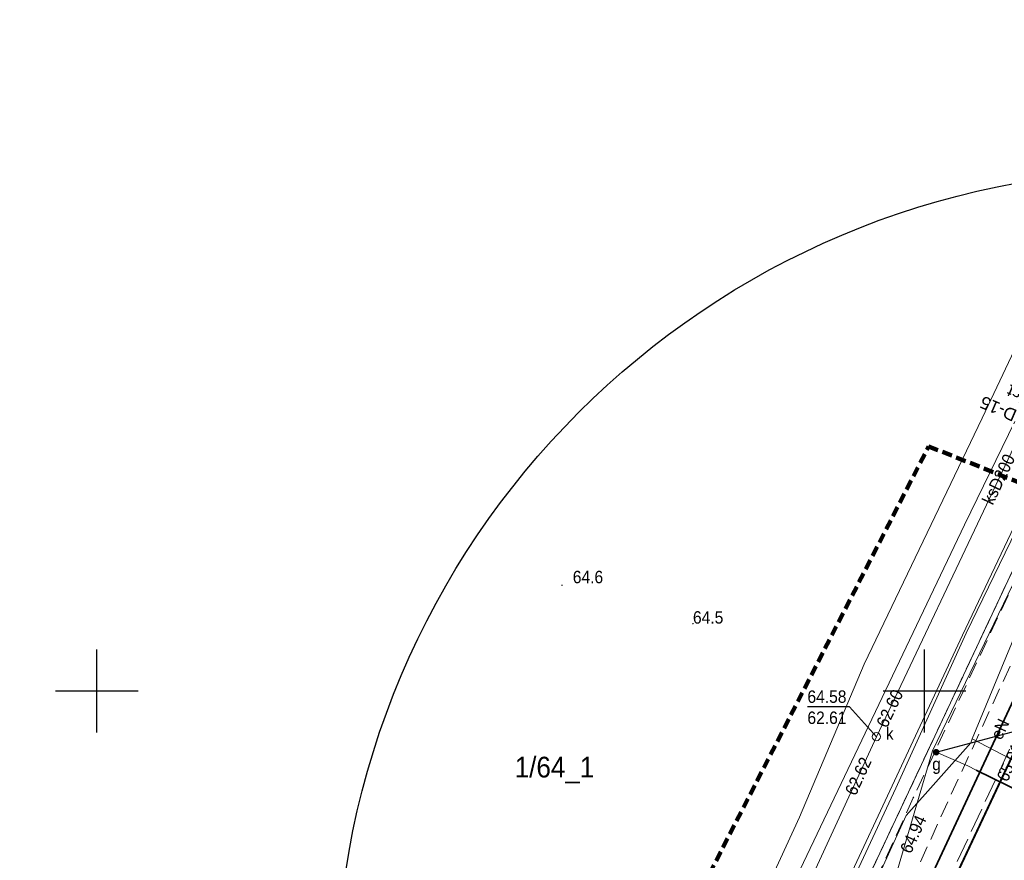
# Model space of a CAD drawing. Header units: feet. Extents: x 6524992 to 6535022, y 6047591 to 6067901.
# Tile 9 of 24: x 6531495 to 6531555, y 6049140 to 6049191. Entities that reach past the tile are written whole.
import ezdxf
from ezdxf.enums import TextEntityAlignment as Align

# ---------------------------------------------------------------- set-up
doc = ezdxf.new("R2010")
doc.units = ezdxf.units.FT
doc.header["$MEASUREMENT"] = 0
for name, pattern in [('1.5_0.5', [2, 1.5, -0.5]), ('2', [0.9, 0.6, -0.3]), ('218-500', [1, 0.5, -0.5]), ('219-500', [0]), ('mz1.0_0.5', [1.5, 1, -0.5])]:
    doc.linetypes.add(name, pattern=pattern)
doc.layers.get('0').update_dxf_attribs({"linetype": 'CONTINUOUS', "lineweight": 18})
for name, color, linetype, transparency in [('211-Nr działki', 7, 'CONTINUOUS', 0.5), ('217-Granica konturu klasyfikcyjnego', 7, 'CONTINUOUS', 0.5), ('218-Granica użytku', 7, 'CONTINUOUS', 0.5), ('219-Linia granicy', 7, 'CONTINUOUS', 0.5), ('chodnik (powierzchnia)', 7, 'CONTINUOUS', 0.5), ('jezdnia (powierzchnia)', 7, 'CONTINUOUS', 0.5), ('przewód elektroenergetyczny (linia)', 7, 'CONTINUOUS', 0.5), ('przewód elektroenergetyczny (linia)-Atr1', 7, 'CONTINUOUS', 0.5), ('przewód gazowy (linia)', 7, 'CONTINUOUS', 0.5), ('przewód kanalizacyjny (linia)', 7, 'CONTINUOUS', 0.5), ('przewód kanalizacyjny (linia)-Atr1', 7, 'CONTINUOUS', 0.5), ('przewód telekomunikacyjny (linia)', 7, 'CONTINUOUS', 0.5), ('punkt o określonej wysokości (sieć gazowa)', 7, 'CONTINUOUS', 0.5), ('punkt o określonej wysokości (sieć gazowa)-Atr2', 7, 'CONTINUOUS', 0.5), ('punkt o określonej wysokości (sieć kanalizacyjna)', 7, 'CONTINUOUS', 0.5), ('punkt o określonej wysokości (sieć kanalizacyjna)-Atr2', 7, 'CONTINUOUS', 0.5), ('punkt o określonej wysokości (sieć kanalizacyjna)-Atr3', 7, 'CONTINUOUS', 0.5), ('punkt wysokościowy naturalny', 7, 'CONTINUOUS', 0.5), ('punkt wysokościowy naturalny-Atr2', 7, 'CONTINUOUS', 0.5), ('punkt wysokościowy sztuczny', 7, 'CONTINUOUS', 0.5), ('punkt wysokościowy sztuczny-Atr2', 7, 'CONTINUOUS', 0.5), ('rura ochronna - przewód elektroenergetyczny (linia)', 7, 'CONTINUOUS', 0.5), ('rura ochronna - przewód gazowy (linia)', 7, 'CONTINUOUS', 0.5), ('studzienka okrągła - przewód kanalizacyjny (punkt)', 7, 'CONTINUOUS', 0.5), ('studzienka okrągła - przewód kanalizacyjny (punkt)-Atr17', 7, 'CONTINUOUS', 0.5), ('Wstawianie ramki sekcyjnej z opisem', 7, 'CONTINUOUS', 0.5), ('Zakres', 7, 'CONTINUOUS', 0.5), ('zasuwa - siec gazowa (punkt)', 7, 'CONTINUOUS', 0.5), ('zasuwa - siec gazowa (punkt)-Atr17', 7, 'CONTINUOUS', 0.5)]:
    doc.layers.add(name, color=color, linetype=linetype, transparency=transparency)
doc.layers.add('_ROBOCZA', color=2, linetype='CONTINUOUS', lineweight=30, plot=False, transparency=0.5)
doc.layers.add('gaPionowe', color=7, linetype='CONTINUOUS', lineweight=15)
doc.layers.add('gaPoziome', color=7, linetype='CONTINUOUS', lineweight=15)
for name, color, linetype in [('zzz.gaHSDomyslna', 7, 'CONTINUOUS'), ('zzz.gaVSDodTekst', 7, 'CONTINUOUS'), ('zzz.gaVSDomyslna', 7, 'CONTINUOUS'), ('zzz.gaVSNazwa', 7, 'CONTINUOUS'), ('zzz.gaVSStan', 7, 'CONTINUOUS'), ('zzz.gaVSWielkość', 7, 'CONTINUOUS')]:
    doc.layers.add(name, color=color, linetype=linetype)
doc.styles.add('GA-ATR-TEXT', font='arial.ttf', dxfattribs={"width": 0.9})
doc.styles.get("Standard").update_dxf_attribs({"font": 'arial.ttf'})

# ---------------------------------------------------------------- blocks, each defined once
blk = doc.blocks.new('PW01')
at = {"linetype": 'Continuous', "lineweight": 13}
h = blk.add_hatch(color=0, dxfattribs=at)
edge = h.paths.add_edge_path()
edge.add_arc((0, 0), 0.045, 0, 360)
blk = doc.blocks.new('PW02')
at = {"linetype": 'Continuous', "lineweight": 13}
h = blk.add_hatch(color=0, dxfattribs=at)
edge = h.paths.add_edge_path()
edge.add_arc((0, 0), 0.045, 0, 360)
blk = doc.blocks.new('US15')
at = {"color": 0, "linetype": 'Continuous', "lineweight": 13}
blk.add_circle((0, 0), 0.25, dxfattribs=at)
blk = doc.blocks.new('US25')
at = {"linetype": 'Continuous', "lineweight": 0}
h = blk.add_hatch(color=0, dxfattribs=at)
edge = h.paths.add_edge_path()
edge.add_arc((0, 0), 0.2, 0, 360)
blk = doc.blocks.new('RAMKA500K')
at = {"color": 0}
for p, q in [((300, 147.5), (300, 152.5)), ((350, 147.5), (350, 152.5)), ((297.5, 150), (302.5, 150)), ((347.5, 150), (352.5, 150))]:
    blk.add_line(p, q, dxfattribs=at)
blk = doc.blocks.new('gaHSPos')
at = {"color": 0, "linetype": 'Continuous', "lineweight": 0}
blk.add_point((0, 0), dxfattribs=at)
blk = doc.blocks.new('*U71')
at = {"layer": 'zzz.gaHSDomyslna', "color": 251, "linetype": 'Continuous'}
for points in [[(35.463, 76.146, 0.12, 0.12, 0), (36.3, 77.962, 0.12, 0.12, 0)], [(32.953, 70.696, 0.12, 0.12, 0), (33.79, 72.513, 0.12, 0.12, 0)], [(30.443, 65.247, 0.12, 0.12, 0), (31.279, 67.063, 0.12, 0.12, 0)], [(27.933, 59.797, 0.12, 0.12, 0), (28.769, 61.613, 0.12, 0.12, 0)], [(25.422, 54.347, 0.12, 0.12, 0), (26.259, 56.164, 0.12, 0.12, 0)], [(22.912, 48.898, 0.12, 0.12, 0), (23.749, 50.714, 0.12, 0.12, 0)], [(20.402, 43.448, 0.12, 0.12, 0), (21.239, 45.264, 0.12, 0.12, 0)], [(17.892, 37.998, 0.12, 0.12, 0), (18.728, 39.815, 0.12, 0.12, 0)], [(15.381, 32.549, 0.12, 0.12, 0), (16.218, 34.365, 0.12, 0.12, 0)], [(12.827, 27.119, 0.12, 0.12, 0), (13.679, 28.929, 0.12, 0.12, 0)], [(10.268, 21.693, 0.12, 0.12, 0), (11.099, 23.447, 0.12, 0.12, 0), (11.124, 23.5, 0.12, 0.12, 0)], [(7.701, 16.269, 0.12, 0.12, 0), (8.557, 18.077, 0.12, 0.12, 0)], [(5.134, 10.846, 0.12, 0.12, 0), (5.99, 12.654, 0.12, 0.12, 0)], [(2.567, 5.423, 0.12, 0.12, 0), (3.423, 7.231, 0.12, 0.12, 0)], [(0, 0, 0.12, 0.12, 0), (0.856, 1.808, 0.12, 0.12, 0)]]:
    blk.add_lwpolyline(points, format="xyseb", dxfattribs=at)
at = {"color": 251, "linetype": 'Continuous'}
for p in [(37.327, 80.192), (0, 0)]:
    blk.add_blockref('gaHSPos', p, dxfattribs=at)
blk = doc.blocks.new('*U72')
at = {"layer": 'zzz.gaHSDomyslna', "color": 251, "linetype": 'Continuous'}
blk.add_lwpolyline([(0, 0, 0.12, 0.12, 0), (-6.938, -15.063, 0.12, 0.12, 0), (-11.175, -24.064, 0.12, 0.12, 0), (-22.272, -47.508, 0.12, 0.12, 0)], format="xyseb", dxfattribs=at)
at = {"color": 251, "linetype": 'Continuous'}
for p in [(0, 0), (-22.272, -47.508)]:
    blk.add_blockref('gaHSPos', p, dxfattribs=at)
blk = doc.blocks.new('*U74')
at = {"layer": 'zzz.gaVSDomyslna', "linetype": 'Continuous', "lineweight": 0, "true_color": 0x2e2e2e}
blk.add_hatch(color=250, dxfattribs=at).paths.add_polyline_path([(294, 730, 0.414214), (280, 744), (-280, 744, 0.414214), (-294, 730), (-294, 20, 0.414214), (-280, 6), (280, 6, 0.414214), (294, 20)])
blk = doc.blocks.new('*U75')
at = {"layer": 'zzz.gaVSDomyslna', "color": 7, "linetype": 'Continuous', "lineweight": 0, "true_color": 0xffffff, "const_width": 6}
blk.add_lwpolyline([(280, 3), (-280, 3, -0.414214), (-297, 20), (-297, 730, -0.414214), (-280, 747), (280, 747, -0.414214), (297, 730), (297, 20, -0.414214), (280, 3, -1)], format="xyb", dxfattribs=at)
blk = doc.blocks.new('*U76')
at = {"layer": 'zzz.gaVSDomyslna', "linetype": 'Continuous', "lineweight": 0, "true_color": 0xffffff}
blk.add_hatch(color=7, dxfattribs=at).paths.add_polyline_path([(220, 440), (-220, 440), (-220, 0), (220, 0)])
blk = doc.blocks.new('*U77')
at = {"layer": 'zzz.gaVSDomyslna', "linetype": 'ByBlock', "lineweight": 0, "true_color": 0x000000}
h = blk.add_hatch(color=18, dxfattribs=at)
h.paths.add_polyline_path([(290, 110), (265, 210), (-286.25, 210), (-290, 150), (-290, 50), (-160, 40, 1), (-80, 40), (120, 40, 1), (200, 40), (276.25, 40), (290, 50)])
h.paths.add_polyline_path([(30, 120), (30, 190), (50, 190), (50, 120)], flags=16)
h.paths.add_polyline_path([(0, 120), (-70, 120), (-80, 125), (-80, 185), (-70, 190), (0, 190), (10, 185), (10, 125)], flags=16)
h.paths.add_polyline_path([(60, 120), (60, 190), (80, 190), (80, 120)], flags=16)
h.paths.add_polyline_path([(90, 125), (90, 185), (100, 190), (190, 190), (200, 185), (200, 125), (190, 120), (100, 120)], flags=16)
h.paths.add_polyline_path([(-90, 125), (-100, 120), (-180, 120), (-190, 125), (-190, 185), (-180, 190), (-100, 190), (-90, 185)], flags=16)
h.paths.add_polyline_path([(210, 100), (210, 185), (220, 190), (259.692, 190), (279.685, 110.03), (260, 90), (220, 90)], flags=16)
h.paths.add_polyline_path([(-200, 125), (-205, 120), (-270, 120), (-275, 125), (-270.135, 185), (-264.713, 190), (-205, 190), (-200, 185)], flags=16)
at = {"layer": 'zzz.gaVSDomyslna', "color": 18, "linetype": 'ByBlock', "lineweight": 0, "true_color": 0x000000}
for p, q in [((-290, 150), (-286.25, 210)), ((-286.25, 210), (265, 210)), ((-270.135, 185), (-275, 125)), ((-270.135, 185), (-264.713, 190)), ((-268.108, 210), (-263.108, 210)), ((-264.713, 190), (-205, 190)), ((-205, 190), (-200, 185)), ((-200, 125), (-200, 185)), ((-190, 185), (-180, 190)), ((-190, 125), (-190, 185)), ((-180, 190), (-100, 190)), ((-100, 190), (-90, 185)), ((-90, 125), (-90, 185)), ((-70, 190), (-80, 185)), ((-80, 185), (-80, 125)), ((-70, 190), (0, 190)), ((0, 190), (10, 185)), ((10, 125), (10, 185)), ((30, 190), (50, 190)), ((30, 120), (30, 190)), ((50, 120), (50, 190)), ((60, 190), (80, 190)), ((60, 120), (60, 190)), ((80, 190), (80, 120)), ((100, 190), (90, 185)), ((90, 125), (90, 185)), ((100, 190), (190, 190)), ((200, 185), (190, 190)), ((200, 185), (200, 125)), ((210, 185), (220, 190)), ((210, 100), (210, 185)), ((220, 190), (259.692, 190)), ((259.692, 190), (279.685, 110.03)), ((265, 210), (290, 110)), ((-290, 50), (-290, 150)), ((-290, 50), (-160, 40)), ((-270, 120), (-275, 125)), ((-270, 120), (-205, 120)), ((-200, 125), (-205, 120)), ((-190, 125), (-180, 120)), ((-180, 120), (-100, 120)), ((-90, 125), (-100, 120)), ((-80, 125), (-70, 120)), ((-80, 40), (120, 40)), ((-70, 120), (0, 120)), ((0, 120), (10, 125)), ((30, 120), (50, 120)), ((60, 120), (80, 120)), ((90, 125), (100, 120)), ((100, 120), (190, 120)), ((190, 120), (200, 125)), ((200, 40), (276.25, 40)), ((210, 100), (220, 90)), ((260, 90), (220, 90)), ((279.685, 110.03), (260, 90)), ((276.25, 40), (290, 50)), ((290, 50), (290, 110))]:
    blk.add_line(p, q, dxfattribs=at)
for centre in [(-120, 40), (160, 40)]:
    blk.add_arc(centre, 40, 179.999848, 0, dxfattribs=at)
blk = doc.blocks.new('*U79')
at = {"layer": 'zzz.gaVSDomyslna', "color": 7, "linetype": 'Continuous', "true_color": 0xffffff}
for name, p in [('*U75', (0, 0)), ('*U76', (0, 230))]:
    blk.add_blockref(name, p, dxfattribs=at)
at = {"layer": 'zzz.gaVSDomyslna', "color": 250, "linetype": 'Continuous', "true_color": 0x2e2e2e}
blk.add_blockref('*U74', (0, 0), dxfattribs=at)
at = {"layer": 'zzz.gaVSDomyslna', "color": 18, "linetype": 'Continuous', "true_color": 0x000000, "xscale": 0.6875, "yscale": 0.6875}
blk.add_blockref('*U77', (0, 374.375), dxfattribs=at)
blk = doc.blocks.new('*U73')
at = {"layer": 'zzz.gaVSDomyslna', "linetype": 'Continuous'}
blk.add_blockref('*U79', (0, 0), dxfattribs=at)
at = {"layer": 'zzz.gaVSDodTekst', "linetype": 'Continuous', "flags": 1}
blk.add_attdef('Addtext', text='', height=1, dxfattribs=at).set_placement((0, 0), align=Align.MIDDLE_LEFT)
at = {"layer": 'zzz.gaVSDomyslna', "linetype": 'Continuous', "flags": 1}
for tag in ['Height', 'Width', 'Position', 'Route', 'ItemNo']:
    blk.add_attdef(tag, text='', height=1, dxfattribs=at).set_placement((0, 0), align=Align.MIDDLE_LEFT)
at = {"layer": 'zzz.gaVSNazwa', "linetype": 'Continuous', "style": 'GA-ATR-TEXT'}
blk.add_attdef('Name', text='', height=150, dxfattribs=at).set_placement((400, 450), align=Align.MIDDLE_LEFT)
at = {"layer": 'zzz.gaVSStan', "linetype": 'Continuous', "style": 'GA-ATR-TEXT'}
blk.add_attdef('State', text='', height=150, dxfattribs=at).set_placement((400, 195), align=Align.MIDDLE_LEFT)
at = {"layer": 'zzz.gaVSWielkość', "linetype": 'Continuous', "flags": 1}
blk.add_attdef('Size', text='', height=1, dxfattribs=at).set_placement((0, 0), align=Align.MIDDLE_LEFT)

msp = doc.modelspace()

# ---------------------------------------------------------------- linework, layer by layer
at = {"layer": '217-Granica konturu klasyfikcyjnego', "color": 3, "linetype": '1.5_0.5', "lineweight": 18, "flags": 128}
msp.add_lwpolyline([(6531523.59, 6049089.77), (6531579.08, 6049207.82)], dxfattribs=at)
at = {"layer": '218-Granica użytku', "color": 3, "linetype": '218-500', "lineweight": 18, "flags": 128}
for points in [[(6531523.59, 6049089.77), (6531579.08, 6049207.82)], [(6531579.08, 6049207.82), (6531523.59, 6049089.77)]]:
    msp.add_lwpolyline(points, dxfattribs=at)
at = {"layer": '219-Linia granicy', "color": 3, "linetype": '219-500', "lineweight": 18, "flags": 128}
msp.add_lwpolyline([(6531584.9, 6049220.2), (6531523.59, 6049089.77)], dxfattribs=at)
at = {"layer": '_ROBOCZA', "linetype": 'Continuous'}
msp.add_lwpolyline([(6531540.13687, 6049113.98703), (6531551.23404, 6049137.43105), (6531555.47069, 6049146.43269), (6531577.45034, 6049194.15022)], dxfattribs=at)
msp.add_circle((6531564.45553, 6049131.47095), 50, dxfattribs=at)
at = {"layer": 'chodnik (powierzchnia)', "color": 7, "linetype": 'mz1.0_0.5', "lineweight": 18, "flags": 128}
msp.add_lwpolyline([(6531461.01, 6048953.78), (6531463.45, 6048954.26), (6531479.29, 6048988.28), (6531495.53, 6049022.99), (6531507.97, 6049049.47), (6531523.92, 6049083.47), (6531537.45, 6049112.58), (6531550.87, 6049142.14), (6531557.3, 6049156.15), (6531560.07, 6049162.61), (6531567.74, 6049178.95), (6531571.08, 6049184.96), (6531581.61, 6049207.48), (6531586.32, 6049217.56), (6531584.43, 6049218.54), (6531579.85, 6049208.54), (6531566.26, 6049179.5), (6531559.47, 6049165.2), (6531549.33, 6049143.57), (6531535.88, 6049113.95), (6531521.96, 6049084.08), (6531506.49, 6049051.07), (6531493.74, 6049023.89), (6531477.57, 6048989.37)], close=True, dxfattribs=at)
at = {"layer": 'jezdnia (powierzchnia)', "color": 7, "linetype": '1.5_0.5', "lineweight": 18, "flags": 128}
msp.add_lwpolyline([(6531582.9, 6049191.64), (6531594.4, 6049216.06), (6531595.03, 6049217.32), (6531600.57, 6049228.92), (6531606.64, 6049241.96), (6531620, 6049270.68), (6531624.66, 6049280.79), (6531628.27, 6049289.02), (6531632.82, 6049300.18), (6531633.54, 6049302.17), (6531636, 6049309.44), (6531637.16, 6049312.69), (6531639.1, 6049319.33), (6531646.1, 6049343), (6531648.44, 6049351.32), (6531648.76, 6049351.59), (6531649.08, 6049351.84), (6531649.42, 6049352.08), (6531649.76, 6049352.32), (6531650.11, 6049352.54), (6531650.69, 6049352.84), (6531652.53, 6049353.72), (6531653.12, 6049353.87), (6531653.52, 6049353.98), (6531655.76, 6049360.04), (6531654.95, 6049360.58), (6531654.5, 6049361.62), (6531653.44, 6049363.43), (6531652.76, 6049364.09), (6531652.63, 6049364.49), (6531652.52, 6049364.89), (6531652.44, 6049365.3), (6531652.43, 6049365.99), (6531660.91, 6049397.1), (6531666.7, 6049418.52), (6531669.11, 6049421.2), (6531669.65, 6049421.63), (6531670.16, 6049421.96), (6531670.68, 6049422.24), (6531670.99, 6049422.38), (6531671.39, 6049422.48), (6531672.9, 6049427.6), (6531672.56, 6049428.08), (6531671.43, 6049429.71), (6531670.51, 6049432.47), (6531679.65, 6049466.29), (6531687.67, 6049495.98), (6531688.09, 6049497.62), (6531691.93, 6049512.35), (6531700.09, 6049543.04), (6531706.63, 6049567.17), (6531710.81, 6049582.82), (6531714.24, 6049595.78), (6531714.75, 6049597.74), (6531720.55, 6049619.7), (6531725.44, 6049638.08), (6531729.14, 6049651.19), (6531729.18, 6049652.25), (6531723.37, 6049654.25), (6531719.5, 6049639.48), (6531714.65, 6049621.02), (6531711.64, 6049610.56), (6531708.6, 6049598.8), (6531706.32, 6049590.12), (6531705.22, 6049586.28), (6531704.08, 6049582.38), (6531703.92, 6049582.22), (6531703.75, 6049582.06), (6531703.58, 6049581.91), (6531703.4, 6049581.77), (6531703.21, 6049581.64), (6531703.02, 6049581.51), (6531702.82, 6049581.4), (6531702.62, 6049581.29), (6531702.41, 6049581.19), (6531702.32, 6049581.15), (6531702.2, 6049581.1), (6531701.98, 6049581.02), (6531701.77, 6049580.95), (6531701.54, 6049580.89), (6531701.32, 6049580.84), (6531699.95, 6049580.7), (6531698.15, 6049574.62), (6531698.88, 6049574.16), (6531699.26, 6049573.86), (6531699.43, 6049573.7), (6531699.6, 6049573.52), (6531699.76, 6049573.35), (6531699.84, 6049573.27), (6531700.12, 6049572.93), (6531700.22, 6049572.78), (6531700.34, 6049572.58), (6531700.46, 6049572.38), (6531700.5, 6049572.34), (6531700.58, 6049572.17), (6531700.69, 6049571.95), (6531700.79, 6049571.73), (6531700.88, 6049571.51), (6531700.97, 6049571.29), (6531701.04, 6049571.06), (6531699.88, 6049566.5), (6531697.41, 6049557.19), (6531691.34, 6049534.06), (6531689.33, 6049526.54), (6531686.38, 6049515.82), (6531685.03, 6049510.68), (6531684.03, 6049506.86), (6531681.59, 6049497.11), (6531671.3, 6049458.62), (6531665.9, 6049439.08), (6531664.64, 6049434.52), (6531654.93, 6049398.81), (6531646.54, 6049367.91), (6531640.24, 6049344.92), (6531633.13, 6049321.26), (6531626.74, 6049302.2), (6531622.46, 6049291.33), (6531614.83, 6049274.04), (6531612.81, 6049270.23), (6531607, 6049260.14), (6531606.18, 6049258.42), (6531604.36, 6049254.71), (6531603.67, 6049253.01), (6531599.78, 6049242.68), (6531599.33, 6049241.76), (6531594.84, 6049232.07), (6531590.29, 6049222.77), (6531587.94, 6049217.96), (6531577.31, 6049194.51), (6531569.68, 6049178.01), (6531562.03, 6049161.67), (6531559.44, 6049155.91), (6531554.56, 6049145.24), (6531550.81, 6049137.2), (6531540.23, 6049114.5), (6531524.1, 6049080.07), (6531530.62, 6049079.46), (6531545.56, 6049111.42), (6531556.66, 6049134.87), (6531560.91, 6049143.9)], close=True, dxfattribs=at)
at = {"layer": 'przewód elektroenergetyczny (linia)', "color": 1, "linetype": 'Continuous', "lineweight": 18, "flags": 128}
for points in [[(6531442.4, 6048908.25), (6531459, 6048943.89), (6531459.6, 6048943.96), (6531464.62, 6048955.8), (6531478.62, 6048985.37), (6531498.74, 6049028.26), (6531518.55, 6049070.3), (6531537.96, 6049112.11), (6531557.49, 6049154), (6531561.01, 6049161.57), (6531569.44, 6049179.54), (6531577.23, 6049196.31), (6531586.72, 6049217.04), (6531592.98, 6049230.36), (6531596.14, 6049236.96), (6531603.65, 6049253.85), (6531606.47, 6049259.52), (6531614.26, 6049276.42)], [(6531553.48, 6049166.49), (6531569.4, 6049200.18), (6531581.5, 6049225.38), (6531553.54, 6049235.94)], [(6531553.48, 6049166.49), (6531546.35, 6049151.62), (6531542.45, 6049142.38), (6531535.08, 6049126.34), (6531531.12, 6049117.48), (6531526.93, 6049108.2), (6531521.53, 6049096.53), (6531523.05, 6049091.93), (6531515.63, 6049076.05), (6531512.38, 6049068.83), (6531508.2, 6049060.14), (6531504.37, 6049052.22), (6531503.19, 6049049.53), (6531500.5, 6049041.11), (6531500.62, 6049036.88), (6531492.79, 6049020.7), (6531481.87, 6048997.49), (6531472.74, 6048977.71), (6531469.77, 6048970.71), (6531462.22, 6048953.91), (6531454.72, 6048937.76), (6531447.7, 6048923.15), (6531435.31, 6048895.69), (6531434, 6048892.65)], [(6531437.03, 6048904.99), (6531449.72, 6048932.98), (6531457.13, 6048949.65), (6531467.15, 6048970.95), (6531475.7, 6048989.49), (6531485.81, 6049010.48), (6531493.96, 6049027.71), (6531501.44, 6049043.24), (6531507.42, 6049056.05), (6531508.86, 6049059.01), (6531520.67, 6049084.81), (6531530.19, 6049106.01), (6531552.29, 6049153.38), (6531558.51, 6049166.47)]]:
    msp.add_lwpolyline(points, dxfattribs=at)
at = {"layer": 'przewód gazowy (linia)', "color": 40, "linetype": 'Continuous', "lineweight": 18, "flags": 128}
for points in [[(6531560.19, 6049166.49), (6531550.47, 6049146.39), (6531547.35, 6049135.78)], [(6531550.47, 6049146.39), (6531550.7, 6049146.3), (6531552.61, 6049145.47), (6531553.11, 6049145.22), (6531563.21, 6049140.28), (6531580.28, 6049132.29), (6531601.01, 6049122.55), (6531628.57, 6049109.56), (6531643.2, 6049102.66), (6531660.04, 6049094.73), (6531675.32, 6049087.53)]]:
    msp.add_lwpolyline(points, dxfattribs=at)
at = {"layer": 'przewód kanalizacyjny (linia)', "color": 34, "linetype": 'Continuous', "lineweight": 18, "flags": 128}
for points in [[(6531457.74, 6048903.81), (6531438.6, 6048912.61), (6531450.49, 6048940.84), (6531451.81, 6048943.97), (6531461.7, 6048963.81), (6531470.52, 6048982.27), (6531475.4, 6048992.64), (6531474.87, 6048995.74), (6531479.87, 6049005.58), (6531492.55, 6049032.88), (6531497.19, 6049042.32), (6531510.86, 6049070.96), (6531518.76, 6049086.84), (6531529.49, 6049109.05), (6531547.09, 6049147.24), (6531561.87, 6049178.41)], [(6531555.45, 6049166.29), (6531552.41, 6049160.04), (6531541.43, 6049137.03), (6531531.45, 6049115.65), (6531523.58, 6049098.87), (6531512.88, 6049077.28), (6531495.57, 6049040.66), (6531482.6, 6049013.37), (6531474.08, 6048995.6), (6531474.87, 6048993.12), (6531471.56, 6048986.09), (6531463.91, 6048969.96), (6531451.74, 6048946), (6531447.92, 6048936.44), (6531437.4, 6048911.87), (6531456.33, 6048903.59), (6531449.6, 6048888.64), (6531440.46, 6048868.13), (6531431.46, 6048848.21), (6531421.34, 6048826.58), (6531415.62, 6048815.84), (6531405.93, 6048793.19)]]:
    msp.add_lwpolyline(points, dxfattribs=at)
at = {"layer": 'przewód telekomunikacyjny (linia)', "color": 30, "linetype": 'Continuous', "lineweight": 18, "flags": 128}
for points in [[(6531522.37, 6049083.09), (6531530.63, 6049099.57), (6531531.23, 6049103.83), (6531548.89, 6049142.48), (6531552.79, 6049146.86), (6531552.87, 6049147.1), (6531561.46, 6049167.83), (6531561.8, 6049170.02), (6531573.43, 6049193.67), (6531585.5, 6049219.36), (6531589.23, 6049227.67), (6531590.84, 6049231.26), (6531597.84, 6049245.16), (6531608.98, 6049238.79), (6531617.67, 6049230.97), (6531620.09, 6049229.71), (6531625.6, 6049231)], [(6531405.47, 6048836.41), (6531411.65, 6048849.7), (6531423.15, 6048873.75), (6531429.96, 6048888.93), (6531453.79, 6048941.83), (6531463.48, 6048963.44), (6531472.69, 6048983.64), (6531481.91, 6049003.58), (6531487.41, 6049015.33), (6531490.21, 6049020.88), (6531499.68, 6049042.19), (6531504.45, 6049050.92), (6531512.61, 6049067.01), (6531519.98, 6049082.99), (6531531.04, 6049107.75), (6531540.17, 6049126.77), (6531548.26, 6049144.13), (6531552.52, 6049153.49), (6531558.91, 6049166.68)], [(6531562.23, 6049142.21), (6531552.87, 6049147.1)]]:
    msp.add_lwpolyline(points, dxfattribs=at)
at = {"layer": 'punkt o określonej wysokości (sieć gazowa)-Atr2', "color": 7, "flags": 128}
msp.add_lwpolyline([(6531550.7, 6049146.3), (6531555.84, 6049147.68), (6531558.377, 6049147.68)], dxfattribs=at)
at = {"layer": 'punkt o określonej wysokości (sieć kanalizacyjna)-Atr2', "color": 7, "flags": 128}
msp.add_lwpolyline([(6531547.09, 6049147.24), (6531545.46, 6049149.05), (6531542.923, 6049149.05)], dxfattribs=at)
at = {"layer": 'rura ochronna - przewód elektroenergetyczny (linia)', "color": 1, "linetype": 'Continuous', "lineweight": 35, "flags": 128}
msp.add_lwpolyline([(6531442.4, 6048908.25), (6531459, 6048943.89), (6531459.6, 6048943.96), (6531464.62, 6048955.8), (6531478.62, 6048985.37), (6531498.74, 6049028.26), (6531518.55, 6049070.3), (6531537.96, 6049112.11), (6531557.49, 6049154), (6531561.01, 6049161.57), (6531569.44, 6049179.54), (6531577.23, 6049196.31), (6531586.72, 6049217.04), (6531592.98, 6049230.36), (6531596.14, 6049236.96), (6531603.65, 6049253.85), (6531606.47, 6049259.52), (6531614.26, 6049276.42)], dxfattribs=at)
at = {"layer": 'rura ochronna - przewód gazowy (linia)', "color": 40, "linetype": 'Continuous', "lineweight": 35, "flags": 128}
msp.add_lwpolyline([(6531553.11, 6049145.22), (6531563.21, 6049140.28), (6531580.28, 6049132.29), (6531601.01, 6049122.55)], dxfattribs=at)
at = {"layer": 'Zakres', "color": 3, "linetype": '2', "lineweight": 90}
msp.add_lwpolyline([(6531550.24591, 6049164.7752), (6531583.66202, 6049151.4453), (6531585.76808, 6049131.23997), (6531569.06003, 6049099.38852), (6531524.27121, 6049114.12157)], close=True, dxfattribs=at)

# ---------------------------------------------------------------- block references
at = {"layer": 'gaPionowe', "linetype": 'Continuous', "xscale": 0.005, "yscale": 0.005, "rotation": 156.5202544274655}
msp.add_blockref('*U73', (6531558.22453, 6049167.86364), dxfattribs=at).add_auto_attribs({'Name': 'D-15', 'State': 'ist'})
at = {"layer": 'gaPoziome', "linetype": 'Continuous'}
for name, p in [('*U71', (6531542.84843, 6049112.70351)), ('*U72', (6531562.40891, 6049161.49547))]:
    msp.add_blockref(name, p, dxfattribs=at)
at = {"layer": 'punkt o określonej wysokości (sieć gazowa)', "color": 40, "linetype": 'Continuous', "lineweight": 13}
msp.add_blockref('PW01', (6531550.7, 6049146.3), dxfattribs=at)
at = {"layer": 'punkt o określonej wysokości (sieć kanalizacyjna)', "color": 34, "linetype": 'Continuous', "lineweight": 13}
for rotation in [359.883, 359.973]:
    msp.add_blockref('PW01', (6531547.09, 6049147.24), dxfattribs=dict(at, rotation=rotation))
msp.add_blockref('PW01', (6531547.09, 6049147.24), dxfattribs=at)
at = {"layer": 'punkt wysokościowy naturalny', "color": 7, "linetype": 'Continuous', "lineweight": 13}
for p in [(6531528.1, 6049156.39), (6531536.01, 6049154.07)]:
    msp.add_blockref('PW01', p, dxfattribs=at)
at = {"layer": 'punkt wysokościowy sztuczny', "color": 7, "linetype": 'Continuous', "lineweight": 13}
for p in [(6531554.56, 6049145.24), (6531549.33, 6049143.57)]:
    msp.add_blockref('PW02', p, dxfattribs=at)
at = {"layer": 'studzienka okrągła - przewód kanalizacyjny (punkt)', "color": 34, "linetype": 'Continuous', "lineweight": 18}
msp.add_blockref('US15', (6531547.09, 6049147.24), dxfattribs=at)
at = {"layer": 'Wstawianie ramki sekcyjnej z opisem', "color": 7, "linetype": 'Continuous', "lineweight": 13}
msp.add_blockref('RAMKA500K', (6531200, 6049000), dxfattribs=at)
msp.add_blockref('RAMKA500K', (6531200, 6049000), dxfattribs=at)
at = {"layer": 'zasuwa - siec gazowa (punkt)', "color": 7, "linetype": 'Continuous', "lineweight": 13}
msp.add_blockref('US25', (6531550.7, 6049146.3), dxfattribs=at)

# ---------------------------------------------------------------- texts
at = {"layer": '211-Nr działki', "color": 3, "linetype": 'Continuous', "lineweight": 18, "width": 0.9}
msp.add_text('1/64_1', height=1.25, dxfattribs=at).set_placement((6531525.24362, 6049144.77685))
at = {"layer": 'przewód elektroenergetyczny (linia)-Atr1', "color": 1, "width": 0.9}
msp.add_text('eN', height=0.75, rotation=65.004, dxfattribs=at).set_placement((6531554.3, 6049147.15), align=Align.MIDDLE_LEFT)
at = {"layer": 'przewód kanalizacyjny (linia)-Atr1', "color": 34, "width": 0.9}
msp.add_text('ksD200', height=0.75, rotation=64.44, dxfattribs=at).set_placement((6531553.78, 6049161.35), align=Align.MIDDLE_LEFT)
at = {"layer": 'punkt o określonej wysokości (sieć kanalizacyjna)-Atr2', "color": 34, "width": 0.9}
msp.add_text('64.58', height=0.75, dxfattribs=at).set_placement((6531542.923, 6049149.058), align=Align.BOTTOM_LEFT)
for s, rotation, p in [('62.60', 64.675, (6531547.39, 6049147.88)), ('62.62', 65.326, (6531545.5, 6049143.78))]:
    msp.add_text(s, height=0.75, rotation=rotation, dxfattribs=at).set_placement(p, align=Align.MIDDLE_LEFT)
at = {"layer": 'punkt o określonej wysokości (sieć kanalizacyjna)-Atr3', "color": 34, "width": 0.9}
msp.add_text('62.61', height=0.75, dxfattribs=at).set_placement((6531542.923, 6049147.782), align=Align.BOTTOM_LEFT)
at = {"layer": 'punkt wysokościowy naturalny-Atr2', "color": 7, "width": 0.9}
for s, p in [('64.6', (6531528.75, 6049156.51)), ('64.5', (6531536.01, 6049154.07))]:
    msp.add_text(s, height=0.75, dxfattribs=at).set_placement(p)
at = {"layer": 'punkt wysokościowy sztuczny-Atr2', "color": 7, "width": 0.9}
for s, rotation, p in [('65.01', 65.738, (6531555.01, 6049144.46)), ('64.94', 65.577, (6531549.17, 6049140.12))]:
    msp.add_text(s, height=0.75, rotation=rotation, dxfattribs=at).set_placement(p)
at = {"layer": 'studzienka okrągła - przewód kanalizacyjny (punkt)-Atr17', "color": 34, "width": 0.9}
msp.add_text('k', height=0.75, dxfattribs=at).set_placement((6531547.66, 6049147.05))
at = {"layer": 'zasuwa - siec gazowa (punkt)-Atr17', "color": 7, "width": 0.9}
msp.add_text('g', height=0.75, dxfattribs=at).set_placement((6531550.46, 6049145.96), align=Align.TOP_LEFT)

doc.saveas('drawing.dxf')
